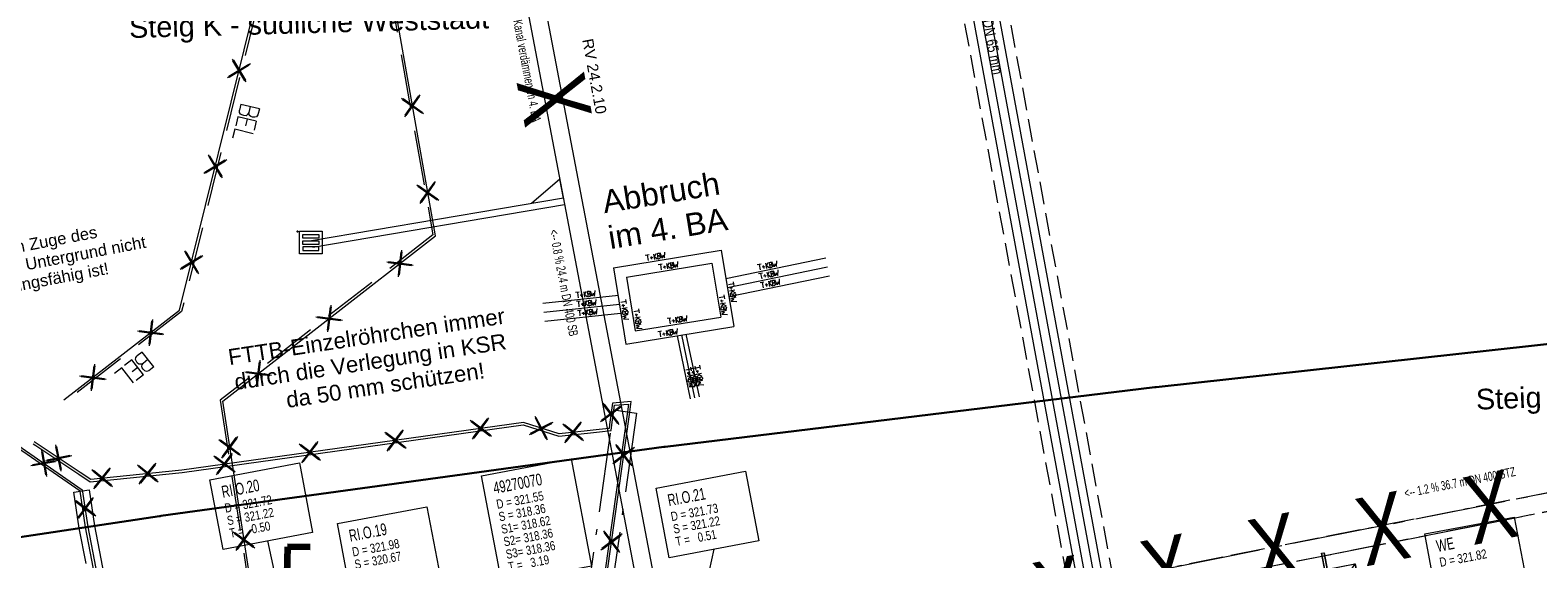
# Model space of a CAD drawing. Extents: x 3503739 to 3504470, y 5375172 to 5375561.
# Tile 122 of 142: x 3504210 to 3504243, y 5375405 to 5375416. Entities that reach past the tile are written whole.
import ezdxf

# ---------------------------------------------------------------- set-up
doc = ezdxf.new("R2010")
doc.units = 0
doc.header["$MEASUREMENT"] = 0
for name, pattern in [('1', [1.4, 0.5, -0.2, 0.5, -0.2]), ('2', [3.4, 1.2, -0.5, 1.2, -0.5]), ('202', [2.64, 1.75, -0.38, 0.13, -0.38]), ('211', [5, 3.75, -1.25]), ('239', [2.09, 0.75, -0.18, 0.75, -0.18, 0.05, -0.18]), ('33', [12, 4, -8]), ('85', [2.7501, 2.0001, -0.25, 0.25, -0.25])]:
    doc.linetypes.add(name, pattern=pattern)
for name, color, linetype in [('$_LISY_$_TMP', 7, 'Continuous'), ('68_BL_STREINLAUF', 7, 'Continuous'), ('_4WP_FW_PLANUN', 7, 'Continuous'), ('_4WP_GRABEN', 7, 'Continuous'), ('_4WP_KANAL_STILL', 7, 'Continuous'), ('_4WP_KANALISATIO', 7, 'Continuous'), ('_4WP_KANCAD', 7, 'Continuous'), ('_4WP_KANCAD-T', 7, 'Continuous'), ('_4WP_LICHT_STILL', 7, 'Continuous'), ('_4WP_SCHNITTF_HR', 7, 'Continuous'), ('_4WP_STADT-DFI', 7, 'Continuous'), ('_4WP_STADT_FTT3', 7, 'Continuous'), ('_4WP_STADT_POLLE', 7, 'Continuous'), ('_4WP_STEIGBEZEIC', 7, 'Continuous'), ('_4WP_TELEKOM', 7, 'Continuous'), ('K_FLURSTUECKE', 7, 'Continuous'), ('K_GRENZEN-UNABGE', 7, 'Continuous'), ('PUNKTHOEHENATTDEF', 7, 'Continuous'), ('PUNKTNUMMERNATTDEF', 7, 'Continuous'), ('PUNKTSPEZIFIKATION', 7, 'Continuous'), ('X_BE_DFI', 7, 'Continuous')]:
    doc.layers.add(name, color=color, linetype=linetype)
doc.styles.add('158', font='TXT', dxfattribs={"width": 0.7, "height": 0.26})
doc.styles.add('159', font='TXT', dxfattribs={"width": 0.8, "height": 0.2})
doc.styles.add('162', font='TXT', dxfattribs={"width": 0.7, "height": 0.26})
doc.styles.add('163', font='TXT', dxfattribs={"width": 0.8, "height": 0.2})
doc.styles.add('169', font='TXT', dxfattribs={"width": 0.7, "height": 0.2})
doc.styles.add('171', font='TXT', dxfattribs={"width": 0.7, "height": 0.26})
doc.styles.add('172', font='TXT', dxfattribs={"width": 0.8, "height": 0.2})
doc.styles.add('178', font='ARIAL.TTF', dxfattribs={"height": 0.24})
doc.styles.add('452', font='ARIAL.TTF', dxfattribs={"height": 0.5})
doc.styles.add('457', font='TXT', dxfattribs={"width": 0.8, "height": 0.24})
doc.styles.add('518', font='TXT', dxfattribs={"width": 0.8, "height": 1.5})
doc.styles.add('522', font='ARIAL.TTF', dxfattribs={"height": 0.452686})
doc.styles.add('537', font='ARIAL.TTF', dxfattribs={"height": 0.35})
doc.styles.add('551', font='ARIAL.TTF', dxfattribs={"height": 0.26})
doc.styles.add('82', font='TXT', dxfattribs={"width": 0.7, "height": 0.2})

# ---------------------------------------------------------------- blocks, each defined once
blk = doc.blocks.new('LEITSYSTEM_BRA6')
at = {"color": 251, "linetype": 'Continuous', "lineweight": 9}
for points in [[(-0.65, 0.65), (0.65, 0.65), (0.65, -0.65), (-0.65, -0.65), (-0.65, 0.65)], [(-1.02, 0.025), (-0.11, 0.025), (-0.11, -0.025), (-1.02, -0.025), (-1.02, 0.025)], [(-0.11, 0.02), (-0.1, 0.02), (-0.1, -0.02), (-0.11, -0.02), (-0.11, 0.02)], [(-0.1, 0.1), (0.1, 0.1), (0.1, -0.1), (-0.1, -0.1), (-0.1, 0.1)]]:
    blk.add_lwpolyline(points, dxfattribs=at)
blk = doc.blocks.new('PUNKT')
blk.add_point((0, 0))
at = {"layer": 'PUNKTHOEHENATTDEF', "linetype": 'Continuous', "flags": 1}
blk.add_attdef('PUNKTHOEHE', (1, -0.5), '', height=0.8, dxfattribs=at)
at = {"layer": 'PUNKTNUMMERNATTDEF', "linetype": 'Continuous', "flags": 1}
blk.add_attdef('PUNKTNUMMER', (1, 0.5), '', height=0.8, dxfattribs=at)
at = {"layer": 'PUNKTSPEZIFIKATION', "linetype": 'Continuous', "flags": 1}
blk.add_attdef('PUNKTSPEZIFIKATION', (1, -1.5), '', height=0.8, dxfattribs=at)
blk = doc.blocks.new('809')
at = {"color": 7, "linetype": 'Continuous', "lineweight": 9}
for points in [[(0, 0), (0.5, 0), (0.5, -0.5), (0, -0.5), (0, 0)], [(0.075005, -0.075005), (0.425003, -0.075005), (0.425003, -0.154999), (0.075005, -0.154999), (0.075005, -0.075005)], [(0.075005, -0.290001), (0.075005, -0.209999), (0.425003, -0.209999), (0.425003, -0.290001), (0.075005, -0.290001)], [(0.075005, -0.425003), (0.425003, -0.425003), (0.425003, -0.345001), (0.075005, -0.345001), (0.075005, -0.425003)]]:
    blk.add_lwpolyline(points, dxfattribs=at)
blk = doc.blocks.new('DFI-ANZEIGER')
at = {"color": 7, "linetype": 'Continuous', "lineweight": 20}
for p, q in [((-0.760014, 0.517086), (0.517087, 0.760013)), ((0.517087, 0.760013), (0.760014, -0.517087)), ((-0.517087, -0.760014), (-0.760014, 0.517086)), ((0.760014, -0.517087), (-0.517087, -0.760014))]:
    blk.add_line(p, q, dxfattribs=at)
at = {"color": 250, "linetype": 'Continuous', "lineweight": 9}
for p, q in [((-0.517087, -0.760014), (0.517087, 0.760013)), ((0.760014, -0.517087), (-0.760014, 0.517086))]:
    blk.add_line(p, q, dxfattribs=at)
at = {"color": 251, "linetype": 'Continuous', "lineweight": 9}
for points in [[(-0.079552, -0.116926), (-0.116925, 0.079551), (-0.116925, 0.079551), (0.079552, 0.116925), (0.079552, 0.116925), (0.116925, -0.079552), (0.116925, -0.079552), (-0.079552, -0.116926)], [(-0.079552, -0.116926), (-0.116925, 0.079551), (0.079552, 0.116925), (0.116925, -0.079552), (-0.079552, -0.116926)], [(0.166045, -1.006705), (-0.004004, -0.112735), (0.045115, -0.103391), (0.215164, -0.997362), (0.166045, -1.006705)], [(0.000908, -0.1118), (-0.000961, -0.101976), (-0.000961, -0.101976), (0.038334, -0.094502), (0.038334, -0.094502), (0.040203, -0.104326), (0.040203, -0.104326), (0.000908, -0.1118)], [(0.000908, -0.1118), (-0.000961, -0.101976), (0.038334, -0.094502), (0.040203, -0.104326), (0.000908, -0.1118)]]:
    blk.add_lwpolyline(points, dxfattribs=at)
at = {"color": 254, "linetype": 'Continuous', "lineweight": 9}
blk.add_lwpolyline([(0.166045, -1.006705), (-0.004004, -0.112735), (-0.004004, -0.112735), (0.045115, -0.103391), (0.045115, -0.103391), (0.215164, -0.997362), (0.215164, -0.997362), (0.166045, -1.006705)], dxfattribs=at)
blk = doc.blocks.new('1000KBWTEL')
at = {"color": 114, "linetype": 'Continuous', "lineweight": 13}
for p, q in [((4.094305, 0.775263), (3.664168, 0.775263)), ((3.888168, 0.775263), (3.888168, 0.173263)), ((4.447467, 0.400881), (4.137882, 0.400881)), ((4.285285, 0.559786), (4.285285, 0.250579)), ((4.589325, 0.775263), (4.589325, 0.173263)), ((4.590738, 0.438766), (4.890821, 0.774609)), ((4.648267, 0.499404), (4.910661, 0.173263)), ((4.981325, 0.775263), (4.981325, 0.173263)), ((4.981325, 0.775263), (5.100722, 0.775263)), ((4.981325, 0.48541), (5.100722, 0.48541)), ((4.981325, 0.173263), (5.100722, 0.173263)), ((5.444686, 0.173263), (5.313961, 0.775263)), ((5.579039, 0.500025), (5.444686, 0.173263)), ((5.579039, 0.500025), (5.708593, 0.173263)), ((5.708593, 0.173263), (5.850126, 0.77579))]:
    blk.add_line(p, q, dxfattribs=at)
blk.add_lwpolyline([(5.100722, 0.775263), (5.17069, 0.755951), (5.221999, 0.71708), (5.242212, 0.670435), (5.249986, 0.619126), (5.240657, 0.560042), (5.21578, 0.522726), (5.161361, 0.490075), (5.100722, 0.48541), (5.184683, 0.471417), (5.221999, 0.44032), (5.245322, 0.399895), (5.259315, 0.343921), (5.25776, 0.264625), (5.235993, 0.228864), (5.187793, 0.194657), (5.142703, 0.177554), (5.100722, 0.173263)], dxfattribs=at)
blk = doc.blocks.new('1016')
at = {"color": 7, "linetype": 'Continuous', "lineweight": 9}
for p, q in [((0.703072, 0.277444), (1.257444, -0.276928)), ((1.257444, 0.277444), (0.703072, -0.276928))]:
    blk.add_line(p, q, dxfattribs=at)
at = {"color": 2, "linetype": 'Continuous', "lineweight": 20}
for p, q in [((1.212401, 0.25319), (0.727326, -0.231885)), ((0.727326, 0.232401), (1.212401, -0.252674)), ((0.748114, 0.25319), (1.23319, -0.231885)), ((1.23319, 0.232401), (0.748114, -0.252674))]:
    blk.add_line(p, q, dxfattribs=at)
blk = doc.blocks.new('10011')
at = {"color": 190, "linetype": 'Continuous', "lineweight": 13}
for p, q in [((4.302568, 0.608018), (4.469535, 0.6081)), ((4.302568, 0.608018), (4.304235, 0.088154)), ((4.655568, 0.608018), (4.907582, 0.608142)), ((4.655568, 0.608018), (4.657235, 0.088154)), ((5.008568, 0.608018), (5.010235, 0.088154)), ((4.302693, 0.352595), (4.469661, 0.352677)), ((4.302824, 0.088154), (4.469791, 0.088236)), ((4.655694, 0.352595), (4.847467, 0.352689)), ((4.655824, 0.088154), (4.907837, 0.088278)), ((5.008823, 0.088154), (5.260838, 0.088278))]:
    blk.add_line(p, q, dxfattribs=at)
blk.add_lwpolyline([(4.469535, 0.6081), (4.530396, 0.585559), (4.557445, 0.540477), (4.569467, 0.480368), (4.566462, 0.43228), (4.546926, 0.393209), (4.513866, 0.367663), (4.469661, 0.352677), (4.531898, 0.330094), (4.573975, 0.298537), (4.585997, 0.238428), (4.581489, 0.182827), (4.567964, 0.136242), (4.52739, 0.103182), (4.469791, 0.088236)], dxfattribs=at)
blk = doc.blocks.new('10-UNVERMARKT')
at = {"color": 255, "linetype": '33', "lineweight": 9}
blk.add_circle((0, 0), 0.0789, dxfattribs=at)
at = {"color": 252, "linetype": 'Continuous', "lineweight": 20}
blk.add_circle((0, 0), 0.0325, dxfattribs=at)

msp = doc.modelspace()

# ---------------------------------------------------------------- linework, layer by layer
at = {"layer": '_4WP_FW_PLANUN', "color": 7, "linetype": 'Continuous', "lineweight": 13}
msp.add_line((3504236.918, 5375384.677), (3504228.622, 5375429.588), dxfattribs=at)
for points in [[(3504236.443, 5375384.166), (3504229.13, 5375423.758), (3504228.011, 5375429.815), (3504226.388, 5375429.516), (3504226.347, 5375429.74), (3504226.524, 5375429.772), (3504226.532, 5375429.725), (3504228.155, 5375430.025)], [(3504236.62, 5375384.2), (3504229.307, 5375423.791), (3504228.155, 5375430.025)], [(3504236.741, 5375384.644), (3504228.478, 5375429.378), (3504226.855, 5375429.079), (3504226.814, 5375429.302), (3504226.991, 5375429.335), (3504227, 5375429.288), (3504228.622, 5375429.588)]]:
    msp.add_lwpolyline(points, dxfattribs=at)
at = {"layer": '_4WP_GRABEN', "color": 21, "linetype": '1', "lineweight": 20}
for p, q in [((3504228.722, 5375424.756), (3504236.226, 5375384.128)), ((3504237.21, 5375384.309), (3504229.705, 5375424.937))]:
    msp.add_line(p, q, dxfattribs=at)
at = {"layer": '_4WP_KANAL_STILL', "color": 7, "linetype": '85', "lineweight": 13}
for p, q in [((3504223.972, 5375402.403), (3504259.924, 5375409.542)), ((3504224.05, 5375402.011), (3504260.002, 5375409.15))]:
    msp.add_line(p, q, dxfattribs=at)
at = {"layer": '_4WP_KANAL_STILL', "color": 7, "linetype": 'Continuous', "lineweight": 13}
msp.add_lwpolyline([(3504223.752, 5375402.645), (3504219.26, 5375426.229), (3504218.868, 5375426.155), (3504223.36, 5375402.571)], dxfattribs=at)
at = {"layer": '_4WP_KANCAD', "color": 7, "linetype": 'Continuous', "lineweight": 13}
for p, q in [((3504221.437, 5375412.666), (3504215.908, 5375411.726)), ((3504221.465, 5375412.519), (3504215.934, 5375411.578))]:
    msp.add_line(p, q, dxfattribs=at)
for points in [[(3504223.752, 5375402.645), (3504219.26, 5375426.229), (3504218.868, 5375426.155), (3504223.36, 5375402.571)], [(3504221.437, 5375412.666), (3504221.357, 5375413.084), (3504220.74, 5375412.548)]]:
    msp.add_lwpolyline(points, dxfattribs=at)
at = {"layer": '_4WP_KANCAD', "color": 7, "linetype": '239', "lineweight": 13}
msp.add_lwpolyline([(3504224.05, 5375402.011), (3504260.002, 5375409.15), (3504259.924, 5375409.542), (3504223.972, 5375402.403)], dxfattribs=at)
at = {"layer": '_4WP_KANCAD-T', "color": 1, "linetype": 'Continuous', "lineweight": 20}
for p, q in [((3504215.34, 5375403.334), (3504214.947, 5375405.136)), ((3504224.337, 5375403.084), (3504224.745, 5375404.951))]:
    msp.add_line(p, q, dxfattribs=at)
at = {"layer": '_4WP_KANCAD-T', "color": 7, "linetype": 'Continuous', "lineweight": 13}
for points in [[(3504213.675, 5375406.476), (3504215.64, 5375406.849), (3504215.929, 5375405.322), (3504213.964, 5375404.949), (3504213.675, 5375406.476)], [(3504219.641, 5375406.562), (3504221.606, 5375406.934), (3504222.052, 5375404.582), (3504220.087, 5375404.21), (3504219.641, 5375406.562)], [(3504223.473, 5375406.291), (3504225.438, 5375406.664), (3504225.727, 5375405.137), (3504223.762, 5375404.764), (3504223.473, 5375406.291)], [(3504216.474, 5375405.513), (3504218.439, 5375405.886), (3504218.728, 5375404.359), (3504216.763, 5375403.986), (3504216.474, 5375405.513)], [(3504240.355, 5375405.286), (3504242.32, 5375405.659), (3504242.609, 5375404.132), (3504240.644, 5375403.759), (3504240.355, 5375405.286)]]:
    msp.add_lwpolyline(points, dxfattribs=at)
at = {"layer": '_4WP_KANCAD-T', "color": 1, "linetype": 'Continuous', "lineweight": 20}
for points in [[(3504213.675, 5375406.476), (3504215.64, 5375406.849), (3504215.929, 5375405.322), (3504213.964, 5375404.949), (3504213.675, 5375406.476)], [(3504223.473, 5375406.291), (3504225.438, 5375406.664), (3504225.727, 5375405.137), (3504223.762, 5375404.764), (3504223.473, 5375406.291)], [(3504216.474, 5375405.513), (3504218.439, 5375405.886), (3504218.728, 5375404.359), (3504216.763, 5375403.986), (3504216.474, 5375405.513)], [(3504240.355, 5375405.286), (3504242.32, 5375405.659), (3504242.609, 5375404.132), (3504240.644, 5375403.759), (3504240.355, 5375405.286)]]:
    msp.add_lwpolyline(points, dxfattribs=at)
at = {"layer": '_4WP_KANCAD-T', "color": 7, "linetype": 'Continuous', "lineweight": 20}
msp.add_lwpolyline([(3504219.641, 5375406.562), (3504221.606, 5375406.934), (3504222.052, 5375404.582), (3504220.087, 5375404.21), (3504219.641, 5375406.562)], dxfattribs=at)
at = {"layer": '_4WP_LICHT_STILL', "color": 255, "linetype": 'Continuous', "lineweight": 9}
for p, q in [((3504213.009, 5375410.203), (3504215.095, 5375418.627)), ((3504210.469, 5375408.232), (3504213.009, 5375410.203))]:
    msp.add_line(p, q, dxfattribs=at)
at = {"layer": '_4WP_LICHT_STILL', "color": 190, "linetype": '2', "lineweight": 13}
for p, q in [((3504215.143, 5375418.615), (3504213.053, 5375410.174)), ((3504213.053, 5375410.174), (3504210.5, 5375408.192))]:
    msp.add_line(p, q, dxfattribs=at)
at = {"layer": '_4WP_LICHT_STILL', "color": 7, "linetype": '2', "lineweight": 13}
msp.add_lwpolyline([(3504196.677, 5375456.604), (3504210.204, 5375438.646), (3504215.213, 5375430.882), (3504218.572, 5375411.855), (3504213.901, 5375408.229), (3504216.709, 5375389.91)], dxfattribs=at)
at = {"layer": '_4WP_LICHT_STILL', "color": 255, "linetype": 'Continuous', "lineweight": 9}
for points in [[(3504216.758, 5375389.917), (3504213.955, 5375408.207), (3504218.627, 5375411.834), (3504215.261, 5375430.901), (3504210.245, 5375438.674), (3504196.717, 5375456.634)], [(3504220.485, 5375390.882), (3504222.895, 5375407.964), (3504222.927, 5375408.195), (3504222.517, 5375408.162), (3504222.451, 5375407.691), (3504222.44, 5375407.606), (3504222.222, 5375407.582), (3504221.963, 5375407.553), (3504221.342, 5375407.483), (3504220.559, 5375407.733), (3504213.058, 5375406.689), (3504211.56, 5375406.536), (3504211.056, 5375406.485), (3504210.823, 5375406.64), (3504209.878, 5375407.269), (3504209.817, 5375407.309)], [(3504209.189, 5375407.42), (3504210.872, 5375406.256), (3504210.994, 5375405.443), (3504212.136, 5375399.49), (3504212.22, 5375399.054), (3504212.229, 5375399.009), (3504212.237, 5375398.964)]]:
    msp.add_lwpolyline(points, dxfattribs=at)
at = {"layer": '_4WP_LICHT_STILL', "color": 190, "linetype": 'Continuous', "lineweight": 13}
for points in [[(3504209.789, 5375407.268), (3504209.85, 5375407.227), (3504210.795, 5375406.598), (3504211.043, 5375406.433), (3504211.565, 5375406.486), (3504213.064, 5375406.639), (3504220.555, 5375407.682), (3504221.337, 5375407.432), (3504221.969, 5375407.503), (3504222.228, 5375407.532), (3504222.484, 5375407.561), (3504222.501, 5375407.684), (3504222.561, 5375408.115), (3504222.869, 5375408.14), (3504222.845, 5375407.971), (3504220.436, 5375390.889)], [(3504212.188, 5375398.955), (3504212.18, 5375399), (3504212.171, 5375399.044), (3504212.087, 5375399.481), (3504210.945, 5375405.435), (3504210.826, 5375406.227), (3504209.161, 5375407.379)]]:
    msp.add_lwpolyline(points, dxfattribs=at)
at = {"layer": '_4WP_LICHT_STILL', "color": 250, "linetype": '202', "lineweight": 20}
for points in [[(3504219.28, 5375384.858), (3504222.547, 5375408.013), (3504223.043, 5375407.943), (3504219.775, 5375384.789), (3504219.28, 5375384.858)], [(3504211.023, 5375406.256), (3504211.142, 5375405.462), (3504212.283, 5375399.518), (3504211.949, 5375399.454), (3504210.805, 5375405.412), (3504210.687, 5375406.206), (3504211.023, 5375406.256)]]:
    msp.add_lwpolyline(points, dxfattribs=at)
at = {"layer": '_4WP_SCHNITTF_HR', "color": 92, "linetype": '211', "lineweight": 100}
msp.add_lwpolyline([(3504215.877, 5375404.995), (3504215.377, 5375405.006), (3504215.339, 5375403.323)], dxfattribs=at)
at = {"layer": '_4WP_TELEKOM', "color": 114, "linetype": 'Continuous', "lineweight": 20}
for p, q in [((3504222.536, 5375411.136), (3504224.905, 5375411.523)), ((3504224.905, 5375411.523), (3504225.179, 5375409.845)), ((3504222.536, 5375411.136), (3504222.811, 5375409.459)), ((3504222.824, 5375410.93), (3504224.699, 5375411.236)), ((3504224.699, 5375411.236), (3504224.892, 5375410.052)), ((3504225.007, 5375410.9), (3504227.2, 5375411.351)), ((3504225.039, 5375410.703), (3504227.24, 5375411.155)), ((3504222.824, 5375410.93), (3504223.017, 5375409.746)), ((3504225.071, 5375410.505), (3504227.28, 5375410.959)), ((3504220.989, 5375410.358), (3504222.646, 5375410.533)), ((3504221.01, 5375410.159), (3504222.668, 5375410.334)), ((3504221.031, 5375409.96), (3504222.689, 5375410.135)), ((3504222.811, 5375409.459), (3504225.179, 5375409.845)), ((3504223.017, 5375409.746), (3504224.892, 5375410.052)), ((3504223.933, 5375409.637), (3504224.222, 5375408.258)), ((3504224.031, 5375409.658), (3504224.32, 5375408.278)), ((3504224.129, 5375409.678), (3504224.418, 5375408.299))]:
    msp.add_line(p, q, dxfattribs=at)
at = {"layer": 'K_FLURSTUECKE', "color": 252, "linetype": 'Continuous', "lineweight": 30}
for p, q in [((3504234.456, 5375408.512), (3504243.564, 5375409.518)), ((3504243.564, 5375409.518), (3504234.456, 5375408.512)), ((3504234.456, 5375408.512), (3504243.564, 5375409.518)), ((3504243.564, 5375409.518), (3504234.456, 5375408.512)), ((3504223.676, 5375407.202), (3504234.424, 5375408.508)), ((3504234.424, 5375408.508), (3504223.676, 5375407.202)), ((3504223.676, 5375407.202), (3504234.424, 5375408.508)), ((3504234.424, 5375408.508), (3504223.676, 5375407.202)), ((3504212.596, 5375405.682), (3504223.644, 5375407.198)), ((3504223.644, 5375407.198), (3504212.596, 5375405.682)), ((3504212.596, 5375405.682), (3504223.644, 5375407.198)), ((3504223.644, 5375407.198), (3504212.596, 5375405.682)), ((3504206.516, 5375404.772), (3504212.564, 5375405.678)), ((3504212.564, 5375405.678), (3504206.516, 5375404.772)), ((3504206.516, 5375404.772), (3504212.564, 5375405.678)), ((3504212.564, 5375405.678), (3504206.516, 5375404.772))]:
    msp.add_line(p, q, dxfattribs=at)

# ---------------------------------------------------------------- block references
at = {"layer": '$_LISY_$_TMP', "color": 7}
for name, p, xscale, yscale, rotation in [('1016', (3504214.136, 5375414.754), 0.75, 0.75, 76.09454956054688), ('1016', (3504218.25, 5375413.97), 0.75, 0.75, 100.01162109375), ('10011', (3504215.115, 5375418.084), 0.800000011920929, 0.800000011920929, 256.0945426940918), ('1016', (3504213.614, 5375412.648), 0.75, 0.75, 76.09454956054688), ('1016', (3504218.586, 5375412.063), 0.75, 0.75, 100.01162109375), ('1016', (3504213.093, 5375410.542), 0.75, 0.75, 76.09454956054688), ('1016', (3504217.268, 5375410.778), 0.75, 0.75, 37.82158126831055), ('1000KBWTEL', (3504222.536, 5375411.136), 0.2000000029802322, 0.2000000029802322, 9.276383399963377), ('1000KBWTEL', (3504222.824, 5375410.93), 0.2000000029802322, 0.2000000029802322, 9.27640314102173), ('1000KBWTEL', (3504225.007, 5375410.9), 0.2000000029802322, 0.2000000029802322, 11.61516494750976), ('1000KBWTEL', (3504224.905, 5375411.523), 0.2000000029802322, 0.2000000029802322, 279.2763816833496), ('1000KBWTEL', (3504225.039, 5375410.703), 0.2000000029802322, 0.2000000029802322, 11.61517095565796), ('1000KBWTEL', (3504225.071, 5375410.505), 0.2000000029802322, 0.2000000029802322, 11.61516151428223), ('1000KBWTEL', (3504220.989, 5375410.358), 0.2000000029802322, 0.2000000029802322, 6.046801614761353), ('1000KBWTEL', (3504224.699, 5375411.236), 0.2000000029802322, 0.2000000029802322, 279.276416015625), ('1016', (3504215.71, 5375409.57), 0.75, 0.75, 37.82158126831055), ('1000KBWTEL', (3504221.01, 5375410.159), 0.2000000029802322, 0.2000000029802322, 6.046733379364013), ('1000KBWTEL', (3504221.031, 5375409.96), 0.2000000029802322, 0.2000000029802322, 6.046733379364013), ('1000KBWTEL', (3504222.536, 5375411.136), 0.2000000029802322, 0.2000000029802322, 279.276416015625), ('1000KBWTEL', (3504222.824, 5375410.93), 0.2000000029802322, 0.2000000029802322, 279.276416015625), ('1016', (3504211.793, 5375409.259), 0.75, 0.75, 37.82156066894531), ('1000KBWTEL', (3504223.017, 5375409.746), 0.2000000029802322, 0.2000000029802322, 9.27640314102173), ('1000KBWTEL', (3504222.811, 5375409.459), 0.2000000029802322, 0.2000000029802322, 9.276387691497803), ('10011', (3504214.86, 5375411.45), 0.800000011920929, 0.800000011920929, 217.8215606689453), ('1016', (3504210.524, 5375408.274), 0.75, 0.75, 37.82156066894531), ('1016', (3504214.153, 5375408.361), 0.75, 0.75, 37.82158126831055), ('1000KBWTEL', (3504223.933, 5375409.637), 0.2000000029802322, 0.2000000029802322, 281.8276954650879), ('1000KBWTEL', (3504224.031, 5375409.658), 0.2000000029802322, 0.2000000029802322, 281.8276885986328), ('1000KBWTEL', (3504224.129, 5375409.678), 0.2000000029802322, 0.2000000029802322, 281.8276885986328), ('1016', (3504222.586, 5375408.654), 0.75, 0.75, 262.0747100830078), ('1016', (3504220.35, 5375407.704), 0.75, 0.75, 187.9265396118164), ('1016', (3504221.651, 5375407.384), 0.75, 0.75, 162.2713073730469), ('1016', (3504218.475, 5375407.443), 0.75, 0.75, 187.9265396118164), ('1016', (3504222.383, 5375407.6), 0.75, 0.75, 186.4097946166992), ('1016', (3504210.962, 5375406.547), 0.75, 0.75, 146.3519668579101), ('1016', (3504214.222, 5375406.464), 0.75, 0.75, 98.71317443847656), ('1016', (3504216.599, 5375407.182), 0.75, 0.75, 187.9265396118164), ('1016', (3504222.658, 5375406.287), 0.75, 0.75, 81.9725440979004), ('1016', (3504209.426, 5375407.256), 0.75, 0.75, 325.320951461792), ('1016', (3504213.04, 5375406.687), 0.75, 0.75, 185.8279037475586), ('1016', (3504214.724, 5375406.921), 0.75, 0.75, 187.9265396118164), ('1016', (3504212.039, 5375406.584), 0.75, 0.75, 185.7975677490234), ('1016', (3504210.824, 5375406.577), 0.75, 0.75, 278.5449050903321), ('1016', (3504214.534, 5375404.432), 0.75, 0.75, 98.71317443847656), ('1016', (3504222.39, 5375404.389), 0.75, 0.75, 81.9725440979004)]:
    msp.add_blockref(name, p, dxfattribs=dict(at, xscale=xscale, yscale=yscale, rotation=rotation))
at = {"layer": '68_BL_STREINLAUF', "color": 7}
for name, p in [('PUNKT', (3504215.595, 5375411.933)), ('809', (3504215.64, 5375411.938))]:
    msp.add_blockref(name, p, dxfattribs=at)
at = {"layer": '_4WP_STADT-DFI', "color": 7, "rotation": 180}
msp.add_blockref('DFI-ANZEIGER', (3504238.305, 5375403.867), dxfattribs=at)
at = {"layer": 'K_GRENZEN-UNABGE', "color": 252, "xscale": 0.2, "yscale": 0.2}
for p in [(3504234.44, 5375408.51), (3504234.44, 5375408.51), (3504223.66, 5375407.2), (3504223.66, 5375407.2), (3504212.58, 5375405.68), (3504212.58, 5375405.68)]:
    msp.add_blockref('10-UNVERMARKT', p, dxfattribs=at)
at = {"layer": 'K_GRENZEN-UNABGE', "color": 252}
for p in [(3504234.44, 5375408.51), (3504234.44, 5375408.51), (3504223.66, 5375407.2), (3504223.66, 5375407.2), (3504212.58, 5375405.68), (3504212.58, 5375405.68)]:
    msp.add_blockref('PUNKT', p, dxfattribs=at)
at = {"layer": 'X_BE_DFI', "color": 7, "rotation": 280.7700004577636}
msp.add_blockref('LEITSYSTEM_BRA6', (3504238.308, 5375403.867), dxfattribs=at)

# ---------------------------------------------------------------- texts
at = {"layer": '_4WP_FW_PLANUN', "color": 7, "linetype": 'Continuous', "style": '457', "width": 0.8}
msp.add_text('FW DN 65 mm', height=0.24, rotation=280.4654, dxfattribs=at).set_placement((3504230.552, 5375417.031))
at = {"layer": '_4WP_KANAL_STILL', "color": 2, "linetype": 'Continuous', "style": '518', "width": 0.8}
for s, rotation, p in [('X   X   X   X', 280.7839, (3504219.051, 5375422.326)), ('X   X   X   X   X   X   X', 11.2312, (3504227.239, 5375402.226))]:
    msp.add_text(s, height=1.5, rotation=rotation, dxfattribs=at).set_placement(p)
at = {"layer": '_4WP_KANALISATIO', "color": 1, "linetype": 'Continuous', "style": '82', "width": 0.7}
msp.add_text('Kanal verdämmen im 4. BA', height=0.2, rotation=280.7839, dxfattribs=at).set_placement((3504220.331, 5375416.563))
at = {"layer": '_4WP_KANCAD-T', "color": 7, "linetype": 'Continuous'}
for s, height, rotation, style, width, p in [('<-- 0.8 % 24.4 m DN 400 SB', 0.2, 280.7839, '169', 0.7, (3504221.124, 5375411.954)), ('49270070', 0.26, 10.737, '171', 0.7, (3504219.924, 5375406.166)), ('<-- 1.2 % 36.7 m DN 400 STZ', 0.2, 11.2311, '169', 0.7, (3504239.928, 5375406.081)), ('D = 321.55', 0.2, 10.737, '172', 0.8, (3504219.986, 5375405.837)), ('S = 318.36', 0.2, 10.737, '172', 0.8, (3504220.038, 5375405.562)), ('S1= 318.62', 0.2, 10.737, '172', 0.8, (3504220.09, 5375405.287)), ('S2= 318.36', 0.2, 10.737, '172', 0.8, (3504220.142, 5375405.012)), ('S3= 318.36', 0.2, 10.737, '172', 0.8, (3504220.194, 5375404.737)), ('T =   3.19', 0.2, 10.737, '172', 0.8, (3504220.247, 5375404.462))]:
    msp.add_text(s, height=height, rotation=rotation, dxfattribs=dict(at, style=style, width=width)).set_placement(p)
at = {"layer": '_4WP_KANCAD-T', "color": 1, "linetype": 'Continuous'}
for s, height, style, width, p in [('RI.O.20', 0.26, '158', 0.7, (3504213.957, 5375406.08)), ('RI.O.21', 0.26, '158', 0.7, (3504223.755, 5375405.895)), ('D = 321.72', 0.2, '159', 0.8, (3504214.019, 5375405.752)), ('S = 321.22', 0.2, '159', 0.8, (3504214.071, 5375405.477)), ('D = 321.73', 0.2, '159', 0.8, (3504223.817, 5375405.567)), ('T =   0.50', 0.2, '159', 0.8, (3504214.123, 5375405.202)), ('RI.O.19', 0.26, '158', 0.7, (3504216.756, 5375405.117)), ('S = 321.22', 0.2, '159', 0.8, (3504223.869, 5375405.292)), ('D = 321.98', 0.2, '159', 0.8, (3504216.818, 5375404.789)), ('T =   0.51', 0.2, '159', 0.8, (3504223.921, 5375405.017)), ('WE', 0.26, '162', 0.7, (3504240.637, 5375404.89)), ('S = 320.67', 0.2, '159', 0.8, (3504216.87, 5375404.514)), ('D = 321.82', 0.2, '163', 0.8, (3504240.699, 5375404.562))]:
    msp.add_text(s, height=height, rotation=10.737, dxfattribs=dict(at, style=style, width=width)).set_placement(p)
at = {"layer": '_4WP_STADT_FTT3', "color": 1, "linetype": 'Continuous'}
for s, height, rotation, style, p in [('RV 24.2.10', 0.24, 280.4654, '178', (3504221.849, 5375416.144)), ('FTTB-Einzelröhrchen immer', 0.35, 8.5837, '537', (3504214.103, 5375408.995)), ('durch die Verlegung in KSR', 0.35, 8.5837, '537', (3504214.24, 5375408.449)), ('da 50 mm schützen!', 0.35, 8.5837, '537', (3504215.376, 5375408.055))]:
    msp.add_text(s, height=height, rotation=rotation, dxfattribs=dict(at, style=style)).set_placement(p)
at = {"layer": '_4WP_STADT_POLLE', "color": 150, "linetype": 'Continuous', "style": '551'}
for s, p in [('Bau der Dränage erst im Zuge des', (3504205.742, 5375410.761)), ('Pollereinbaus wenn der Untergrund nicht', (3504205.82, 5375410.353)), ('ausreichend versickerungsfähig ist!', (3504205.897, 5375409.944))]:
    msp.add_text(s, height=0.26, rotation=10.737, dxfattribs=at).set_placement(p)
at = {"layer": '_4WP_STEIGBEZEIC', "color": 250, "linetype": 'Continuous', "style": '522'}
for s, rotation, p in [('Steig K - südliche Weststadt', 1.5495, (3504211.905, 5375416.182)), ('Steig E - Südstadt', 2.04, (3504241.487, 5375408.017))]:
    msp.add_text(s, height=0.45269, rotation=rotation, dxfattribs=at).set_placement(p)
at = {"layer": '_4WP_TELEKOM', "color": 255, "linetype": 'Continuous', "style": '452'}
for s, p in [('Abbruch', (3504222.338, 5375412.332)), ('im 4. BA', (3504222.467, 5375411.543))]:
    msp.add_text(s, height=0.5, rotation=9.2764, dxfattribs=at).set_placement(p)

doc.saveas('drawing.dxf')
